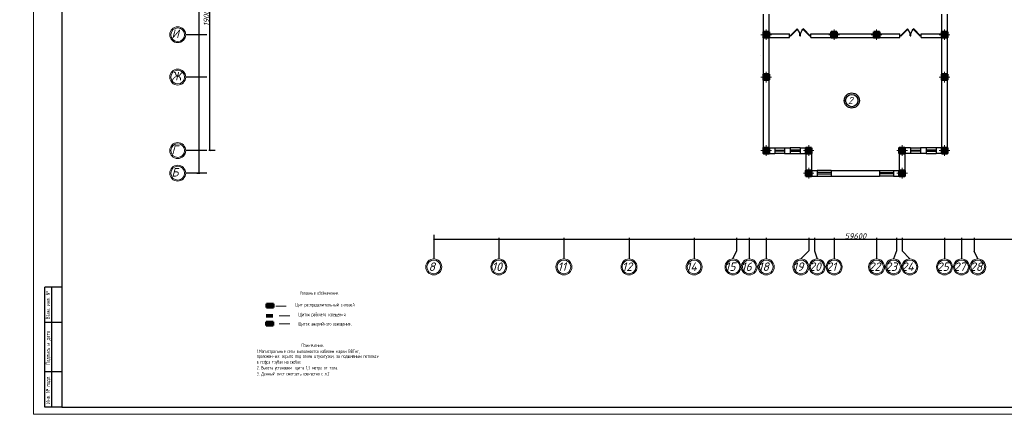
# Model space of a CAD drawing. Header units: millimetres. Extents: x 473009 to 2502882, y 456217 to 1153743.
# Tile 43 of 124: x 1408431 to 1478025, y 456606 to 484527. Entities that reach past the tile are written whole.
import ezdxf

# ---------------------------------------------------------------- set-up
doc = ezdxf.new("R2010")
doc.units = ezdxf.units.MM
doc.layers.add('kolonn', color=7, linetype='Continuous')
doc.layers.add('os', color=3, linetype='Continuous')
for name, color, linetype, lineweight in [('STR. Таблицы(Tables).0', 7, 'Continuous', 20), ('STR. Штамп.0', 7, 'Continuous', 20), ('Электрика', 1, 'Continuous', 50), ('ЭЛЕКТРООСВЕЩЕНИЕ', 7, 'Continuous', 50), ('ЭМ', 240, 'Continuous', 20)]:
    doc.layers.add(name, color=color, linetype=linetype, lineweight=lineweight)
doc.styles.add('SPDS', font='spds.shx', dxfattribs={"width": 0.8, "height": 250})
doc.styles.add('SPDS1', font='spds.shx', dxfattribs={"width": 0.8})
doc.styles.get("Standard").update_dxf_attribs({"font": 'isocpeui.ttf'})
doc.dimstyles.new('ISO-25', dxfattribs={"dimtxt": 400, "dimasz": 100, "dimexe": 50, "dimexo": 50, "dimgap": 20, "dimtad": 1, "dimdec": 0, "dimtxsty": 'Standard', "dimblk": 'ARCHTICK', "dimcen": 20, "dimclrd": 1, "dimclre": 1, "dimadec": 0, "dimazin": 0, "dimtfac": 1, "dimtdec": 0, "dimtmove": 0, "dimatfit": 3, "dimldrblk": 'ARCHTICK', "dimfxl": 1, "dimarcsym": 0})

# ---------------------------------------------------------------- blocks, each defined once
blk = doc.blocks.new('jfgjhsdf')
blk.add_hatch(color=1).paths.add_polyline_path([(-593, 731), (-637, 687), (0, 50), (44, 94)])
at = {"color": 1}
for p, q in [((0, 1000), (0, 950)), ((0, 50), (0, 0))]:
    blk.add_line(p, q, dxfattribs=at)
blk.add_lwpolyline([(0, 50), (-637, 687), (-593, 731), (44, 94), (0, 50)], dxfattribs=at)
blk.add_arc((-33, 130), 821, 87.66201, 132.91472, dxfattribs=at)
blk = doc.blocks.new('ghsdd')
at = {"ltscale": 50}
h = blk.add_hatch(color=256, dxfattribs=at)
h.paths.add_polyline_path([(0, 200), (-200, 200), (-200, 0), (0, 0)])
h.paths.add_polyline_path([(200, 0), (200, 200), (0, 200), (0, 0)])
h.paths.add_polyline_path([(0, 0), (-200, 0), (-200, -200), (0, -200)])
h.paths.add_polyline_path([(0, 0), (0, -200), (200, -200), (200, 0)])
at = {"lineweight": 0}
for p, q in [((0, -374), (0, 374)), ((-374, 0), (374, 0))]:
    blk.add_line(p, q, dxfattribs=at)
at = {"lineweight": 50, "ltscale": 50}
blk.add_lwpolyline([(200, 200), (200, -200), (-200, -200), (-200, 200), (200, 200)], dxfattribs=at)
blk = doc.blocks.new('_ArchTick')
at = {"color": 0, "linetype": 'ByBlock', "const_width": 0.15}
blk.add_lwpolyline([(-0.5, -0.5), (0.5, 0.5)], dxfattribs=at)
blk = doc.blocks.new('*D115')
at = {"color": 1, "lineweight": -2, "transparency": 16777216}
for p, q in [((1437699, 469312), (1437699, 468945)), ((1497299, 469312), (1497299, 468945)), ((1437699, 468995), (1497299, 468995))]:
    blk.add_line(p, q, dxfattribs=at)
at = {"layer": 'Defpoints', "color": 0, "lineweight": 50, "transparency": 16777216}
for p in [(1437699, 469362), (1497299, 469362), (1497299, 468995)]:
    blk.add_point(p, dxfattribs=at)
at = {"color": 1, "lineweight": -2, "transparency": 16777216, "xscale": 100, "yscale": 100, "zscale": 100, "rotation": 180}
blk.add_blockref('_ArchTick', (1437699, 468995), dxfattribs=at)
at = {"color": 1, "lineweight": -2, "transparency": 16777216, "xscale": 100, "yscale": 100, "zscale": 100}
blk.add_blockref('_ArchTick', (1497299, 468995), dxfattribs=at)
at = {"color": 0, "transparency": 16777216, "insert": (1467499, 469215), "char_height": 400, "attachment_point": 5}
blk.add_mtext('59600', dxfattribs=at)
blk = doc.blocks.new('*D118')
at = {"color": 1, "lineweight": -2, "transparency": 16777216}
for p, q in [((1422260, 494265), (1421797, 494265)), ((1421847, 494265), (1421847, 475265)), ((1422236, 475265), (1421797, 475265))]:
    blk.add_line(p, q, dxfattribs=at)
at = {"layer": 'Defpoints', "color": 0, "lineweight": 50, "transparency": 16777216}
for p in [(1422310, 494265), (1421847, 475265), (1422286, 475265)]:
    blk.add_point(p, dxfattribs=at)
at = {"color": 1, "lineweight": -2, "transparency": 16777216, "xscale": 100, "yscale": 100, "zscale": 100}
for p, rotation in [((1421847, 494265), 90), ((1421847, 475265), 270)]:
    blk.add_blockref('_ArchTick', p, dxfattribs=dict(at, rotation=rotation))
at = {"color": 0, "transparency": 16777216, "insert": (1421627, 484765), "char_height": 400, "attachment_point": 5, "rotation": 90}
blk.add_mtext('19000', dxfattribs=at)
blk = doc.blocks.new('*D119')
at = {"color": 1, "lineweight": -2, "transparency": 16777216}
for p, q in [((1420956, 527980), (1421174, 527980)), ((1421124, 473665), (1421124, 527980)), ((1420956, 473665), (1421174, 473665))]:
    blk.add_line(p, q, dxfattribs=at)
at = {"layer": 'Defpoints', "color": 0, "lineweight": 50, "transparency": 16777216}
for p in [(1420906, 527980), (1421124, 527980), (1420906, 473665)]:
    blk.add_point(p, dxfattribs=at)
at = {"color": 1, "lineweight": -2, "transparency": 16777216, "xscale": 100, "yscale": 100, "zscale": 100}
for p, rotation in [((1421124, 527980), 90), ((1421124, 473665), 270)]:
    blk.add_blockref('_ArchTick', p, dxfattribs=dict(at, rotation=rotation))
at = {"color": 0, "transparency": 16777216, "insert": (1420904, 500823), "char_height": 400, "attachment_point": 5, "rotation": 90}
blk.add_mtext('54315', dxfattribs=at)
blk = doc.blocks.new('ЩС')
at = {"layer": 'Электрика', "ltscale": 20}
h = blk.add_hatch(color=256, dxfattribs=at)
h.dxf.hatch_style = 1
h.paths.add_polyline_path([(-125, -250), (0, -250), (0, 250), (-125, 250)])
for p, q in [((-250, 250), (0, 250)), ((-250, -250), (-250, 250)), ((-125, 250), (-125, -250)), ((0, 250), (0, -250)), ((0, -250), (-250, -250))]:
    blk.add_line(p, q, dxfattribs=at)
blk = doc.blocks.new('1231234431252433')
at = {"layer": 'ЭМ', "color": 0, "lineweight": 30, "ltscale": 0.5}
for p, q in [((289242, 196022), (288042, 196022)), ((288042, 187522), (288042, 196022)), ((288542, 187522), (288542, 196022)), ((289242, 193522), (288042, 193522)), ((289242, 190022), (288042, 190022)), ((289242, 187522), (288042, 187522))]:
    blk.add_line(p, q, dxfattribs=at)
at = {"layer": 'ЭМ', "color": 0, "lineweight": 20, "ltscale": 0.5}
blk.add_lwpolyline([(287242, 187022), (413342, 187022), (413342, 269622), (287242, 269622)], close=True, dxfattribs=at)
at = {"layer": 'ЭМ', "color": 0, "lineweight": 30, "ltscale": 0.5}
blk.add_lwpolyline([(289242, 187522), (412842, 187522), (412842, 269122), (289242, 269122)], close=True, dxfattribs=at)
at = {"layer": 'ЭМ', "color": 0, "lineweight": 25, "ltscale": 100, "char_height": 300, "attachment_point": 2, "rotation": 90, "style": 'SPDS'}
for s, insert, width in [('Взам. инв. №', (288114, 194750), 3195.67), ('Подпись и дата', (288117, 191724), 4339.48), ('Инв. № подл.', (288117, 188754), 4141.5)]:
    blk.add_mtext(s, dxfattribs=dict(at, insert=insert, width=width))

msp = doc.modelspace()

# ---------------------------------------------------------------- hatches: boundary and pattern name
at = {"layer": 'Электрика', "ltscale": 20}
h = msp.add_hatch(color=256, dxfattribs=at)
h.dxf.hatch_style = 1
h.paths.add_polyline_path([(1426345.1, 463456.3), (1426345.1, 463706.3), (1425845.1, 463706.3), (1425845.1, 463456.3)])

# ---------------------------------------------------------------- linework, layer by layer
at = {"lineweight": 30}
for p, q in [((1460998.6, 475065.1), (1460998.6, 484915.1)), ((1461398.6, 483515.1), (1461398.6, 484915.1)), ((1473598.6, 483515.1), (1473598.6, 484915.1)), ((1473998.6, 475065.1), (1473998.6, 484915.1)), ((1461398.6, 483515.1), (1462848.6, 483515.1)), ((1461398.6, 475465.1), (1461398.6, 483265.1)), ((1461398.6, 483265.1), (1462848.6, 483265.1)), ((1462848.6, 483265.1), (1462848.6, 483515.1)), ((1464348.6, 483265.1), (1464348.6, 483515.1)), ((1464348.6, 483515.1), (1465798.6, 483515.1)), ((1464348.6, 483265.1), (1470648.6, 483265.1)), ((1465798.6, 483665.1), (1466198.6, 483665.1)), ((1465798.6, 483665.1), (1465798.6, 483515.1)), ((1466198.6, 483665.1), (1466198.6, 483515.1)), ((1466198.6, 483515.1), (1468798.6, 483515.1)), ((1468798.6, 483665.1), (1469198.6, 483665.1)), ((1468798.6, 483665.1), (1468798.6, 483515.1)), ((1469198.6, 483665.1), (1469198.6, 483515.1)), ((1469198.6, 483515.1), (1470648.6, 483515.1)), ((1470648.6, 483265.1), (1470648.6, 483515.1)), ((1472148.6, 483265.1), (1472148.6, 483515.1)), ((1472148.6, 483515.1), (1473598.6, 483515.1)), ((1472148.6, 483265.1), (1473598.6, 483265.1)), ((1473598.6, 475465.1), (1473598.6, 483265.1)), ((1461398.6, 475465.1), (1461798.6, 475465.1)), ((1461798.6, 475465.1), (1461798.6, 475065.1)), ((1462498.6, 475465.1), (1462498.6, 475065.1)), ((1462498.6, 475465.1), (1462898.6, 475465.1)), ((1462898.6, 475465.1), (1462898.6, 475065.1)), ((1463598.6, 475465.1), (1463598.6, 475065.1)), ((1463598.6, 475465.1), (1464398.6, 475465.1)), ((1464398.6, 475465.1), (1464398.6, 473865.1)), ((1470598.6, 475465.1), (1470598.6, 473865.1)), ((1471398.6, 475465.1), (1470598.6, 475465.1)), ((1471398.6, 475465.1), (1471398.6, 475065.1)), ((1472498.6, 475465.1), (1472098.6, 475465.1)), ((1472098.6, 475465.1), (1472098.6, 475065.1)), ((1472498.6, 475465.1), (1472498.6, 475065.1)), ((1473198.6, 475465.1), (1473198.6, 475065.1)), ((1473598.6, 475465.1), (1473198.6, 475465.1)), ((1460998.6, 475065.1), (1461798.6, 475065.1)), ((1462498.6, 475065.1), (1462898.6, 475065.1)), ((1463598.6, 475065.1), (1463998.6, 475065.1)), ((1463998.6, 475065.1), (1463998.6, 473465.1)), ((1470998.6, 475065.1), (1470998.6, 473465.1)), ((1471398.6, 475065.1), (1470998.6, 475065.1)), ((1472498.6, 475065.1), (1472098.6, 475065.1)), ((1473998.6, 475065.1), (1473198.6, 475065.1)), ((1463998.6, 473465.1), (1464798.6, 473465.1)), ((1464398.6, 473865.1), (1464798.6, 473865.1)), ((1464798.6, 473865.1), (1464798.6, 473465.1)), ((1465798.6, 473865.1), (1465798.6, 473465.1)), ((1465798.6, 473865.1), (1469198.6, 473865.1)), ((1465798.6, 473465.1), (1469198.6, 473465.1)), ((1469198.6, 473865.1), (1469198.6, 473465.1)), ((1470198.6, 473865.1), (1470198.6, 473465.1)), ((1470198.6, 473865.1), (1470598.6, 473865.1)), ((1470198.6, 473465.1), (1470998.6, 473465.1))]:
    msp.add_line(p, q, dxfattribs=at)
at = {"linetype": 'ByBlock', "lineweight": -2}
msp.add_line((1460810.6, 482023.7), (1460805.6, 482023.7), dxfattribs=at)
at = {"color": 1}
for p, q in [((1461798.6, 475465.1), (1462498.6, 475465.1)), ((1463598.6, 475465.1), (1462898.6, 475465.1)), ((1471398.6, 475465.1), (1472098.6, 475465.1)), ((1473198.6, 475465.1), (1472498.6, 475465.1)), ((1461798.6, 475305.1), (1462498.6, 475305.1)), ((1462498.6, 475225.1), (1461798.6, 475225.1)), ((1462498.6, 475065.1), (1461798.6, 475065.1)), ((1463598.6, 475305.1), (1462898.6, 475305.1)), ((1462898.6, 475225.1), (1463598.6, 475225.1)), ((1462898.6, 475065.1), (1463598.6, 475065.1)), ((1471398.6, 475305.1), (1472098.6, 475305.1)), ((1472098.6, 475225.1), (1471398.6, 475225.1)), ((1472098.6, 475065.1), (1471398.6, 475065.1)), ((1473198.6, 475305.1), (1472498.6, 475305.1)), ((1472498.6, 475225.1), (1473198.6, 475225.1)), ((1472498.6, 475065.1), (1473198.6, 475065.1)), ((1465798.6, 473865.1), (1464798.6, 473865.1)), ((1465798.6, 473705.1), (1464798.6, 473705.1)), ((1464798.6, 473625.1), (1465798.6, 473625.1)), ((1464798.6, 473465.1), (1465798.6, 473465.1)), ((1469198.6, 473865.1), (1470198.6, 473865.1)), ((1469198.6, 473705.1), (1470198.6, 473705.1)), ((1470198.6, 473625.1), (1469198.6, 473625.1)), ((1470198.6, 473465.1), (1469198.6, 473465.1))]:
    msp.add_line(p, q, dxfattribs=at)
for radius in [537, 437]:
    msp.add_circle((1467245.2, 478806.6), radius, dxfattribs=at)
at = {"layer": 'os', "color": 0}
for p, q in [((1421648.7, 483465.1), (1420162.8, 483465.1)), ((1421648.7, 480465.1), (1420162.8, 480465.1)), ((1421648.7, 475265.1), (1420162.8, 475265.1)), ((1421648.7, 473665.1), (1420162.8, 473665.1)), ((1437698.6, 469097.7), (1437698.6, 467597.7)), ((1442298.6, 469097.7), (1442298.6, 467597.7)), ((1446898.6, 469097.7), (1446898.6, 467597.7)), ((1451498.6, 469097.7), (1451498.6, 467597.7)), ((1456098.6, 469097.7), (1456098.6, 467597.7)), ((1459098.6, 469097.7), (1459098.6, 468157.7)), ((1459998.6, 469097.7), (1459998.6, 467597.7)), ((1461198.6, 469097.7), (1461198.6, 467597.7)), ((1464198.6, 469097.7), (1464198.6, 468179.1)), ((1464598.6, 469097.7), (1464598.6, 468179.1)), ((1465998.6, 469097.7), (1465998.6, 467597.7)), ((1468998.6, 469097.7), (1468998.6, 467597.7)), ((1470398.6, 469097.7), (1470398.6, 468179.1)), ((1470798.6, 469097.7), (1470798.6, 468179.1)), ((1473798.6, 469097.7), (1473798.6, 467597.7)), ((1474998.6, 469097.7), (1474998.6, 467597.7)), ((1475898.6, 469097.7), (1475898.6, 468157.7)), ((1458848.6, 467597.7), (1459098.6, 468157.7)), ((1476148.6, 467597.7), (1475898.6, 468157.7))]:
    msp.add_line(p, q, dxfattribs=at)
for points in [[(1463648.6, 467597.7), (1464198.6, 468179.1)], [(1464598.6, 468179.1), (1464798.6, 467597.7)], [(1470398.6, 468179.1), (1470198.6, 467597.7)], [(1471348.6, 467597.7), (1470798.6, 468179.1)]]:
    msp.add_lwpolyline(points, dxfattribs=at)
at = {"layer": 'os', "color": 0, "lineweight": 0}
for centre, radius in [((1419600.3, 483465.1), 562.5), ((1419600.3, 483465.1), 487.5), ((1419600.3, 480465.1), 562.5), ((1419600.3, 480465.1), 487.5), ((1419600.3, 475265.1), 562.5), ((1419600.3, 475265.1), 487.5), ((1419600.3, 473665.1), 562.5), ((1419600.3, 473665.1), 487.5), ((1437698.6, 467035.2), 562.5), ((1437698.6, 467035.2), 487.5), ((1442298.6, 467035.2), 562.5), ((1442298.6, 467035.2), 487.5), ((1446898.6, 467035.2), 562.5), ((1446898.6, 467035.2), 487.5), ((1451498.6, 467035.2), 562.5), ((1451498.6, 467035.2), 487.5), ((1456098.6, 467035.2), 562.5), ((1456098.6, 467035.2), 487.5), ((1458848.6, 467035.2), 562.5), ((1458848.6, 467035.2), 487.5), ((1459998.6, 467035.2), 562.5), ((1459998.6, 467035.2), 487.5), ((1461198.6, 467035.2), 562.5), ((1461198.6, 467035.2), 487.5), ((1463648.6, 467035.2), 562.5), ((1463648.6, 467035.2), 487.5), ((1464798.6, 467035.2), 562.5), ((1464798.6, 467035.2), 487.5), ((1465998.6, 467035.2), 562.5), ((1465998.6, 467035.2), 487.5), ((1468998.6, 467035.2), 562.5), ((1468998.6, 467035.2), 487.5), ((1470198.6, 467035.2), 562.5), ((1470198.6, 467035.2), 487.5), ((1471348.6, 467035.2), 562.5), ((1471348.6, 467035.2), 487.5), ((1473798.6, 467035.2), 562.5), ((1473798.6, 467035.2), 487.5), ((1474998.6, 467035.2), 562.5), ((1474998.6, 467035.2), 487.5), ((1476148.6, 467035.2), 562.5), ((1476148.6, 467035.2), 487.5)]:
    msp.add_circle(centre, radius, dxfattribs=at)
at = {"layer": 'Электрика', "color": 122, "ltscale": 20}
for p, q in [((1425844.8, 462895.6), (1425844.8, 463145.6)), ((1426344.8, 463145.6), (1425844.8, 463145.6)), ((1426344.8, 463145.6), (1425844.8, 462895.6)), ((1425844.8, 463145.6), (1426344.8, 462895.6)), ((1426344.8, 462895.6), (1425844.8, 462895.6)), ((1426344.8, 463145.6), (1426344.8, 462895.6))]:
    msp.add_line(p, q, dxfattribs=at)
at = {"layer": 'ЭЛЕКТРООСВЕЩЕНИЕ', "color": 7, "lineweight": 20}
for p, q in [((1426537.3, 464269.1), (1427275.8, 464269.1)), ((1426775, 463578.5), (1427513.5, 463578.5)), ((1426775, 463007.8), (1427513.5, 463007.8))]:
    msp.add_line(p, q, dxfattribs=at)

# ---------------------------------------------------------------- block references
at = {"lineweight": 50}
msp.add_blockref('1231234431252433', (1122163.5, 269584), dxfattribs=at)
at = {"yscale": 0.7692307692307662, "zscale": 0.7692307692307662}
for p, xscale, rotation in [((1462848.6, 483390.1), 0.7692307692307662, 270), ((1464348.6, 483390.1), -0.7692307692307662, 90), ((1470648.6, 483390.1), 0.7692307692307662, 270), ((1472148.6, 483390.1), -0.7692307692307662, 90)]:
    msp.add_blockref('jfgjhsdf', p, dxfattribs=dict(at, xscale=xscale, rotation=rotation))
at = {"layer": 'kolonn'}
for p in [(1461198.6, 483465.1), (1465998.6, 483465.1), (1461198.6, 480465.1), (1461198.6, 475265.1), (1464198.6, 475265.1), (1470798.6, 475265.1), (1464198.6, 473665.1), (1470798.6, 473665.1)]:
    msp.add_blockref('ghsdd', p, dxfattribs=at)
at = {"layer": 'kolonn', "xscale": -1}
for p in [(1468998.6, 483465.1), (1473798.6, 483465.1), (1473798.6, 480465.1), (1473798.6, 475265.1)]:
    msp.add_blockref('ghsdd', p, dxfattribs=at)
at = {"layer": 'Электрика', "color": 7, "xscale": -1, "rotation": 270}
msp.add_blockref('ЩС', (1426118.5, 464422.8), dxfattribs=at)

# ---------------------------------------------------------------- texts
at = {"ltscale": 50}
for s, p in [('И', (1419165.1, 483231.5)), ('Ж', (1419165.1, 480231.5)), ('Г', (1419165.1, 475031.5)), ('Б', (1419165.1, 473431.5)), ('8', (1437338, 466751.5)), ('10', (1441806.3, 466751.5)), ('11', (1446453.9, 466751.5)), ('12', (1451007.6, 466751.5)), ('14', (1455536.1, 466751.5)), ('15', (1458286.1, 466751.5)), ('16', (1459436.1, 466751.5)), ('18', (1460636.1, 466751.5)), ('19', (1463086.1, 466751.5)), ('20', (1464236.1, 466751.5)), ('21', (1465436.1, 466751.5)), ('22', (1468436.1, 466751.5)), ('23', (1469609, 466751.5)), ('24', (1470759, 466751.5)), ('25', (1473254.6, 466751.5)), ('27', (1474454.6, 466751.5)), ('28', (1475604.6, 466751.5))]:
    msp.add_text(s, height=600, dxfattribs=at).set_placement(p)
at = {"color": 1}
msp.add_text('2', height=500, dxfattribs=at).set_placement((1466978.8, 478567))
at = {"color": 7, "ltscale": 2, "insert": (513015.9, 476034.8), "char_height": 250, "width": 17719.705, "attachment_point": 4, "line_spacing_factor": 1.44, "style": 'SPDS1'}
msp.add_mtext('\\pi7954.85267;{\\L\\C256;Общие данные\\P\\pi0;\\l    1.Настоящий проект электроосвещения и электрооборудования здания выполнен на основании следующих исходных данных разделов: АР, ОВ, ОС, ТХ. \\PВРУ-1- Ру =116,2кВт; \\P             Рр =98,7кВт.\\P    2.Проектом предусмотрено рабочее (общее, местное) ремонтное и аварийное освещение.\\P    3.Общее рабочее освещение предусматривается стационарными светодиодными светильниками. Выбор типа светильников производился в соответствии с назначением помещений, характеристикой среды и требованиями архитектурного оформления.\\P   4.Освещенность помещений принята согласно нормам и правилам КМК2.01.05-98.\\P   5.Управление рабочим освещением осуществляется выключателями, установленными по месту в помещениях .\\P   6.Аварийное освещение предусматривается по линиям проходов и выходов из здания. Светильники аварийного освещения выделяются из числа светильников общего рабочего освещения и питаются от сети аварийного освещения.\\P   7.Включение светильников общего и аварийного освещения раздельное.\\P  8.Групповая осветительная сеть выполняется кабелем марки ВВГнг-0,66  в ПВХ гофротрубе за подвесным потолком, в плитах перекрытий.   \\P     9.Силовыми электроприемниками являются  технологическое,  сантехническое оборудование. Номинальная мощность установленных электроприемников принята в соответствии с заданиями технологической, вентиляционной частей проекта. \\PРасчетная мощность силовых электроприемников определена методом коэффициентов спроса по характерным группам электроприемников (на основании рекомендаций КМК). . Отключение общей вентиляции при пожаре осуществляется поступлением сигнала на магнитный пускатель "МП".\\P     10.Силовая распределительная сеть выполняется кабелем ВВГнг, проложенная за подвесным потолком в ПВХ гофротрубе и скрыто в ПВХ трубе под слоем штукатурки. \\P     11.Силовые распределительные пункты приняты с автоматическими выключателями на отходящих линиях. Щиты принять навесными. В качестве главного распределительного щита принята панель ПР. Магистральные сети выполняются кабелем марки ВВГнг, проложенные в гофрированных трубах ПВХ, на скобах.\\P    12.Для защиты от поражения электрическим током предусматривается следующие виды заземления :\\P     Заземление всех корпусов электроприемников выполняется в однофазной сети третьим  заземляющим проводом,в трехфазной-пятым заземляющим проводом.\\PВ проекте принята система заземления TN-S. Ввод в здание должен быть предусмотрен пятижильным кабелем. Пятая жила соединяется с заземленной нейтралью источника.\\P    13. Опасные зоны на объекте отсутствуют\\C5;.\\P    }14. {\\C256;Монтаж выполнить в соответствии с ПУЭ и КМК3.05.06-97.}', dxfattribs=at)
at = {"layer": 'STR. Таблицы(Tables).0', "color": 7, "lineweight": 30, "ltscale": 50, "style": 'SPDS', "width": 0.8}
for s, p in [('Условные обозначения.', (1428254.5, 465072.3)), ('Щит распределительный силовой', (1427895.8, 464236.2)), ('1.Магистральные сети выполняются кабелем марки ВВГнг,', (1425185.4, 460944.5)), ('проложенные: скрыто под слоем штукатурки, за подшивным потолком ', (1425185.4, 460596)), ('2. Высота установки  щита 1,5 метра от пола.', (1425187.2, 459781.7)), ('в гофра трубах на скобах', (1425185.4, 460194.5)), ('3. Данный лист смотреть совместно с л.2', (1425191.8, 459354.7))]:
    msp.add_text(s, height=250, dxfattribs=at).set_placement(p)
at = {"layer": 'STR. Таблицы(Tables).0', "color": 7, "lineweight": 30, "ltscale": 50, "insert": (1429130.6, 461462.3), "char_height": 250, "width": 7000, "attachment_point": 5, "style": 'SPDS'}
msp.add_mtext('Примечание.', dxfattribs=at)
at = {"layer": 'STR. Штамп.0', "color": 7, "lineweight": 30, "style": 'SPDS', "width": 0.8}
for s, p in [('Щиток рабочего освещения', (1428133.5, 463545.6)), ('Щиток аварийного освещения.', (1428117, 462885.2))]:
    msp.add_text(s, height=250, dxfattribs=at).set_placement(p)

# ---------------------------------------------------------------- dimensions: what is measured, and where the dimension line sits
dim = msp.add_linear_dim(base=(1421123.6, 527980.1), p1=(1420905.7, 473665.1), p2=(1420905.7, 527980.1), angle=90, dimstyle='ISO-25')
dim.commit()
dim.dimension.update_dxf_attribs({"geometry": '*D119', "text_midpoint": (1420903.6, 500822.6)})
dim = msp.add_linear_dim(base=(1421847.3, 475265.1), p1=(1422310.3, 494265.1), p2=(1422286.1, 475265.1), angle=90, dimstyle='ISO-25', override={"dimtmove": 1})
dim.commit()
dim.dimension.update_dxf_attribs({"geometry": '*D118', "text_midpoint": (1421627.3, 484765.1)})
dim = msp.add_linear_dim(base=(1497298.6, 468994.7), p1=(1437698.6, 469361.6), p2=(1497298.6, 469361.6), dimstyle='ISO-25')
dim.commit()
dim.dimension.update_dxf_attribs({"geometry": '*D115', "text_midpoint": (1467498.6, 469214.7)})

doc.saveas('drawing.dxf')
